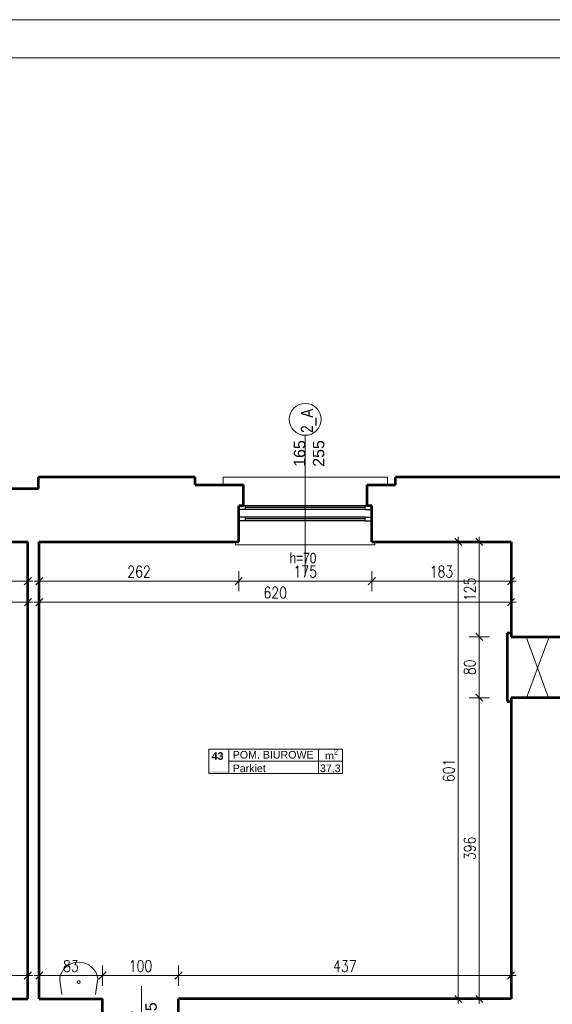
# Model space of a CAD drawing. Header units: millimetres. Extents: x 56977 to 67992, y 30187 to 42235.
# Tile 92 of 130: x 59978 to 60678, y 40940 to 42235. Entities that reach past the tile are written whole.
import ezdxf

# ---------------------------------------------------------------- set-up
doc = ezdxf.new("R2010")
doc.units = ezdxf.units.MM
doc.header["$MEASUREMENT"] = 0
doc.layers.get('0').update_dxf_attribs({"lineweight": 13})
doc.layers.get('DEFPOINTS').update_dxf_attribs({"lineweight": 13})
doc.layers.add('AI-OKNA', color=4, linetype='Continuous')
for name, color, linetype, lineweight in [('AI-OPISY', 3, 'Continuous', 13), ('AI_MURY', 40, 'Continuous', 53), ('AI_WIDOK', 8, 'Continuous', 13), ('Lines', 7, 'Continuous', 13), ('OPISY TABELKI', 30, 'Continuous', 13), ('RAMKA', 1, 'Continuous', 13), ('WODA', 7, 'Continuous', 13), ('wymiary', 8, 'Continuous', 13), ('wymiary II', 8, 'Continuous', 13)]:
    doc.layers.add(name, color=color, linetype=linetype, lineweight=lineweight)
doc.styles.add('GENERATED_STYLE_2', font='txt.shx')
doc.styles.get("Standard").update_dxf_attribs({"font": 'txt.shx'})
doc.styles.add('Style-ROMANS', font='ROMANS.shx')
doc.styles.add('WYMIAROWY-08', font='ROMANS.shx', dxfattribs={"width": 0.8})
doc.dimstyles.new('DYBY', dxfattribs={"dimscale": 100, "dimtxt": 0.15, "dimasz": 0.05, "dimexe": 0.05, "dimexo": 0.1, "dimgap": 0.05, "dimtad": 1, "dimdec": 0, "dimdsep": 46, "dimlunit": 5, "dimtxsty": 'WYMIAROWY-08', "dimblk": 'M_STRZ', "dimcen": 0.1, "dimse1": 1, "dimse2": 1, "dimclrd": 7, "dimclre": 7, "dimclrt": 1, "dimadec": 0, "dimazin": 0, "dimtfac": 1, "dimtdec": 0, "dimtmove": 2, "dimatfit": 3, "dimldrblk": 'M_STRZ', "dimfxl": 0, "dimtolj": 1, "dimarcsym": 0})

# ---------------------------------------------------------------- blocks, each defined once
blk = doc.blocks.new('A$C062C27A1')
at = {"layer": 'WODA'}
for p, q in [((0, 0), (-2.8, 18.8)), ((44, 0), (46.8, 18.8))]:
    blk.add_line(p, q, dxfattribs=at)
at = {"layer": 'WODA', "flags": 128}
for points in [[(44, 0), (47.1, 20.7, 0.865936), (-3, 21.5)], [(-3, 21.5, 0.037015), (-2.8, 18.8)], [(24, 16.5, 1), (20, 16.5, 1), (24, 16.5)]]:
    blk.add_lwpolyline(points, format="xyb", dxfattribs=at)
at = {"layer": 'WODA'}
blk.add_circle((22, 16.5), 2, dxfattribs=at)
blk = doc.blocks.new('M_STRZ')
for p, q in [((0, 2.66), (0, 0)), ((-1.33, 0), (1.33, 0)), ((-0.94, -0.94), (0.94, 0.94)), ((0, 0), (0, -2.66))]:
    blk.add_line(p, q)
blk = doc.blocks.new('*U18')
at = {"layer": 'DEFPOINTS', "color": 0}
for p in [(60003.5, 41548.1), (60265.5, 41548.1), (60265.5, 41496.3)]:
    blk.add_point(p, dxfattribs=at)
at = {"layer": 'wymiary', "color": 7, "lineweight": -2}
blk.add_line((60008.5, 41496.3), (60260.5, 41496.3), dxfattribs=at)
at = {"layer": 'wymiary', "color": 7, "lineweight": -2, "xscale": 5, "yscale": 5, "zscale": 5, "rotation": 180}
blk.add_blockref('M_STRZ', (60003.5, 41496.3), dxfattribs=at)
at = {"layer": 'wymiary', "color": 7, "lineweight": -2, "xscale": 5, "yscale": 5, "zscale": 5}
blk.add_blockref('M_STRZ', (60265.5, 41496.3), dxfattribs=at)
at = {"layer": 'wymiary', "color": 1, "insert": (60134.5, 41508.8), "char_height": 15, "attachment_point": 5, "style": 'WYMIAROWY-08'}
blk.add_mtext('262', dxfattribs=at)
blk = doc.blocks.new('*D1551')
at = {"layer": 'DEFPOINTS'}
for p in [(60003.5, 41548.1), (60265.5, 41548.1), (60265.5, 41496.3), (60118.2, 41483.8)]:
    blk.add_point(p, dxfattribs=at)
at = {"layer": 'wymiary', "color": 7}
blk.add_blockref('*U18', (0, 0), dxfattribs=at)
blk = doc.blocks.new('*U79')
at = {"layer": 'DEFPOINTS', "color": 0}
for p in [(60003.5, 41468.8), (60003.5, 40956.4), (60623.5, 40956.4)]:
    blk.add_point(p, dxfattribs=at)
at = {"layer": 'wymiary', "color": 7, "lineweight": -2}
blk.add_line((60618.5, 41468.8), (60008.5, 41468.8), dxfattribs=at)
at = {"layer": 'wymiary', "color": 7, "lineweight": -2, "xscale": 5, "yscale": 5, "zscale": 5}
for p, rotation in [((60003.5, 41468.8), 180.0000000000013), ((60623.5, 41468.8), 1.358912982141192e-12)]:
    blk.add_blockref('M_STRZ', p, dxfattribs=dict(at, rotation=rotation))
at = {"layer": 'wymiary', "color": 1, "insert": (60313.5, 41481.3), "char_height": 15, "attachment_point": 5, "style": 'WYMIAROWY-08'}
blk.add_mtext('620', dxfattribs=at)
blk = doc.blocks.new('*D1612')
at = {"layer": 'DEFPOINTS'}
for p in [(60003.5, 41468.8), (60329.6, 41456.3), (60003.5, 40956.4), (60623.5, 40956.4)]:
    blk.add_point(p, dxfattribs=at)
at = {"layer": 'wymiary', "color": 7}
blk.add_blockref('*U79', (0, 0), dxfattribs=at)
blk = doc.blocks.new('*U100')
at = {"layer": 'DEFPOINTS', "color": 0}
for p in [(59638.5, 41548.1), (59988.5, 41548.4), (59988.6, 41468.8)]:
    blk.add_point(p, dxfattribs=at)
at = {"layer": 'wymiary', "color": 7, "lineweight": -2}
blk.add_line((59643.6, 41468.5), (59983.6, 41468.8), dxfattribs=at)
at = {"layer": 'wymiary', "color": 7, "lineweight": -2, "zscale": 5}
for p, xscale, yscale, rotation in [((59638.6, 41468.5), 4.999999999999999, 4.999999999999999, 180.0572205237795), ((59988.6, 41468.8), 5, 5, 0.05722052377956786)]:
    blk.add_blockref('M_STRZ', p, dxfattribs=dict(at, xscale=xscale, yscale=yscale, rotation=rotation))
at = {"layer": 'wymiary', "color": 1, "insert": (59813.6, 41481.1), "char_height": 15, "attachment_point": 5, "rotation": 0.0572, "style": 'WYMIAROWY-08'}
blk.add_mtext('350', dxfattribs=at)
blk = doc.blocks.new('*D1633')
at = {"layer": 'DEFPOINTS'}
for p in [(59638.5, 41548.1), (59988.5, 41548.4), (59988.6, 41468.8), (59797.3, 41456.1)]:
    blk.add_point(p, dxfattribs=at)
at = {"layer": 'wymiary', "color": 7}
blk.add_blockref('*U100', (0, 0), dxfattribs=at)
blk = doc.blocks.new('*U589')
at = {"layer": 'DEFPOINTS', "color": 0}
for p in [(59907.5, 41555.1), (59988.5, 41555.1), (59988.5, 41496.3)]:
    blk.add_point(p, dxfattribs=at)
at = {"layer": 'wymiary', "color": 7, "lineweight": -2}
blk.add_line((59912.5, 41496.3), (59983.5, 41496.3), dxfattribs=at)
at = {"layer": 'wymiary', "color": 7, "lineweight": -2, "xscale": 5, "yscale": 5, "zscale": 5, "rotation": 180}
blk.add_blockref('M_STRZ', (59907.5, 41496.3), dxfattribs=at)
at = {"layer": 'wymiary', "color": 7, "lineweight": -2, "xscale": 5, "yscale": 5, "zscale": 5}
blk.add_blockref('M_STRZ', (59988.5, 41496.3), dxfattribs=at)
at = {"layer": 'wymiary', "color": 1, "insert": (59948, 41508.8), "char_height": 15, "attachment_point": 5, "style": 'WYMIAROWY-08'}
blk.add_mtext('81', dxfattribs=at)
blk = doc.blocks.new('*D2122')
at = {"layer": 'DEFPOINTS'}
for p in [(59907.5, 41555.1), (59988.5, 41555.1), (59988.5, 41496.3), (59937.4, 41483.8)]:
    blk.add_point(p, dxfattribs=at)
at = {"layer": 'wymiary', "color": 7}
blk.add_blockref('*U589', (0, 0), dxfattribs=at)
blk = doc.blocks.new('*U590')
at = {"layer": 'DEFPOINTS', "color": 0}
for p in [(60265.5, 41548.1), (60440.5, 41548.1), (60440.5, 41496.3)]:
    blk.add_point(p, dxfattribs=at)
at = {"layer": 'wymiary', "color": 7, "lineweight": -2}
blk.add_line((60270.5, 41496.3), (60435.5, 41496.3), dxfattribs=at)
at = {"layer": 'wymiary', "color": 7, "lineweight": -2, "xscale": 5, "yscale": 5, "zscale": 5, "rotation": 180}
blk.add_blockref('M_STRZ', (60265.5, 41496.3), dxfattribs=at)
at = {"layer": 'wymiary', "color": 7, "lineweight": -2, "xscale": 5, "yscale": 5, "zscale": 5}
blk.add_blockref('M_STRZ', (60440.5, 41496.3), dxfattribs=at)
at = {"layer": 'wymiary', "color": 1, "insert": (60353, 41508.8), "char_height": 15, "attachment_point": 5, "style": 'WYMIAROWY-08'}
blk.add_mtext('175', dxfattribs=at)
blk = doc.blocks.new('*D2123')
at = {"layer": 'DEFPOINTS'}
for p in [(60265.5, 41548.1), (60440.5, 41548.1), (60440.5, 41496.3), (60337.6, 41483.8)]:
    blk.add_point(p, dxfattribs=at)
at = {"layer": 'wymiary', "color": 7}
blk.add_blockref('*U590', (0, 0), dxfattribs=at)
blk = doc.blocks.new('*U591')
at = {"layer": 'DEFPOINTS', "color": 0}
for p in [(60440.5, 41548.1), (60623.5, 41548.1), (60623.5, 41496.3)]:
    blk.add_point(p, dxfattribs=at)
at = {"layer": 'wymiary', "color": 7, "lineweight": -2}
blk.add_line((60445.5, 41496.3), (60618.5, 41496.3), dxfattribs=at)
at = {"layer": 'wymiary', "color": 7, "lineweight": -2, "xscale": 5, "yscale": 5, "zscale": 5, "rotation": 180}
blk.add_blockref('M_STRZ', (60440.5, 41496.3), dxfattribs=at)
at = {"layer": 'wymiary', "color": 7, "lineweight": -2, "xscale": 5, "yscale": 5, "zscale": 5}
blk.add_blockref('M_STRZ', (60623.5, 41496.3), dxfattribs=at)
at = {"layer": 'wymiary', "color": 1, "insert": (60532, 41508.8), "char_height": 15, "attachment_point": 5, "style": 'WYMIAROWY-08'}
blk.add_mtext('183', dxfattribs=at)
blk = doc.blocks.new('*D2124')
at = {"layer": 'DEFPOINTS'}
for p in [(60440.5, 41548.1), (60623.5, 41548.1), (60623.5, 41496.3), (60516.6, 41483.8)]:
    blk.add_point(p, dxfattribs=at)
at = {"layer": 'wymiary', "color": 7}
blk.add_blockref('*U591', (0, 0), dxfattribs=at)
blk = doc.blocks.new('*U619')
at = {"layer": 'DEFPOINTS', "color": 0}
for p in [(59988.5, 40977.8), (59852.4, 40963.1), (59988.5, 40963.1)]:
    blk.add_point(p, dxfattribs=at)
at = {"layer": 'wymiary', "color": 7, "lineweight": -2}
blk.add_line((59857.4, 40977.8), (59983.5, 40977.8), dxfattribs=at)
at = {"layer": 'wymiary', "color": 7, "lineweight": -2, "xscale": 5, "yscale": 5, "zscale": 5, "rotation": 180}
blk.add_blockref('M_STRZ', (59852.4, 40977.8), dxfattribs=at)
at = {"layer": 'wymiary', "color": 7, "lineweight": -2, "xscale": 5, "yscale": 5, "zscale": 5}
blk.add_blockref('M_STRZ', (59988.5, 40977.8), dxfattribs=at)
at = {"layer": 'wymiary', "color": 1, "insert": (59920.5, 40990.3), "char_height": 15, "attachment_point": 5, "style": 'WYMIAROWY-08'}
blk.add_mtext('136', dxfattribs=at)
blk = doc.blocks.new('*D2152')
at = {"layer": 'DEFPOINTS'}
for p in [(59905, 40990.3), (59988.5, 40977.8), (59852.4, 40963.1), (59988.5, 40963.1)]:
    blk.add_point(p, dxfattribs=at)
at = {"layer": 'wymiary', "color": 7}
blk.add_blockref('*U619', (0, 0), dxfattribs=at)
blk = doc.blocks.new('*U620')
at = {"layer": 'DEFPOINTS', "color": 0}
for p in [(60086.5, 40977.8), (60003.5, 40963.1), (60086.5, 40963.1)]:
    blk.add_point(p, dxfattribs=at)
at = {"layer": 'wymiary', "color": 7, "lineweight": -2}
blk.add_line((60008.5, 40977.8), (60081.5, 40977.8), dxfattribs=at)
at = {"layer": 'wymiary', "color": 7, "lineweight": -2, "xscale": 5, "yscale": 5, "zscale": 5, "rotation": 180}
blk.add_blockref('M_STRZ', (60003.5, 40977.8), dxfattribs=at)
at = {"layer": 'wymiary', "color": 7, "lineweight": -2, "xscale": 5, "yscale": 5, "zscale": 5}
blk.add_blockref('M_STRZ', (60086.5, 40977.8), dxfattribs=at)
at = {"layer": 'wymiary', "color": 1, "insert": (60045, 40990.3), "char_height": 15, "attachment_point": 5, "style": 'WYMIAROWY-08'}
blk.add_mtext('83', dxfattribs=at)
blk = doc.blocks.new('*D2153')
at = {"layer": 'DEFPOINTS'}
for p in [(60034.4, 40990.3), (60086.5, 40977.8), (60003.5, 40963.1), (60086.5, 40963.1)]:
    blk.add_point(p, dxfattribs=at)
at = {"layer": 'wymiary', "color": 7}
blk.add_blockref('*U620', (0, 0), dxfattribs=at)
blk = doc.blocks.new('*U621')
at = {"layer": 'DEFPOINTS', "color": 0}
for p in [(60186.5, 40977.8), (60086.5, 40963.1), (60186.5, 40963.1)]:
    blk.add_point(p, dxfattribs=at)
at = {"layer": 'wymiary', "color": 7, "lineweight": -2}
blk.add_line((60091.5, 40977.8), (60181.5, 40977.8), dxfattribs=at)
at = {"layer": 'wymiary', "color": 7, "lineweight": -2, "xscale": 5, "yscale": 5, "zscale": 5, "rotation": 180}
blk.add_blockref('M_STRZ', (60086.5, 40977.8), dxfattribs=at)
at = {"layer": 'wymiary', "color": 7, "lineweight": -2, "xscale": 5, "yscale": 5, "zscale": 5}
blk.add_blockref('M_STRZ', (60186.5, 40977.8), dxfattribs=at)
at = {"layer": 'wymiary', "color": 1, "insert": (60136.5, 40990.3), "char_height": 15, "attachment_point": 5, "style": 'WYMIAROWY-08'}
blk.add_mtext('100', dxfattribs=at)
blk = doc.blocks.new('*D2154')
at = {"layer": 'DEFPOINTS'}
for p in [(60121.1, 40990.3), (60186.5, 40977.8), (60086.5, 40963.1), (60186.5, 40963.1)]:
    blk.add_point(p, dxfattribs=at)
at = {"layer": 'wymiary', "color": 7}
blk.add_blockref('*U621', (0, 0), dxfattribs=at)
blk = doc.blocks.new('*U622')
at = {"layer": 'DEFPOINTS', "color": 0}
for p in [(60623.5, 40977.8), (60186.5, 40963.1), (60623.5, 40963.1)]:
    blk.add_point(p, dxfattribs=at)
at = {"layer": 'wymiary', "color": 7, "lineweight": -2}
blk.add_line((60191.5, 40977.8), (60618.5, 40977.8), dxfattribs=at)
at = {"layer": 'wymiary', "color": 7, "lineweight": -2, "xscale": 5, "yscale": 5, "zscale": 5, "rotation": 180}
blk.add_blockref('M_STRZ', (60186.5, 40977.8), dxfattribs=at)
at = {"layer": 'wymiary', "color": 7, "lineweight": -2, "xscale": 5, "yscale": 5, "zscale": 5}
blk.add_blockref('M_STRZ', (60623.5, 40977.8), dxfattribs=at)
at = {"layer": 'wymiary', "color": 1, "insert": (60405, 40990.3), "char_height": 15, "attachment_point": 5, "style": 'WYMIAROWY-08'}
blk.add_mtext('437', dxfattribs=at)
blk = doc.blocks.new('*D2155')
at = {"layer": 'DEFPOINTS'}
for p in [(60388.7, 40990.3), (60623.5, 40977.8), (60186.5, 40963.1), (60623.5, 40963.1)]:
    blk.add_point(p, dxfattribs=at)
at = {"layer": 'wymiary', "color": 7}
blk.add_blockref('*U622', (0, 0), dxfattribs=at)
blk = doc.blocks.new('*U748')
at = {"layer": 'DEFPOINTS', "color": 0}
for p in [(60613.5, 41548.1), (60581.7, 41423.1), (60613.5, 41423.1)]:
    blk.add_point(p, dxfattribs=at)
at = {"layer": 'wymiary', "color": 7, "lineweight": -2}
blk.add_line((60581.7, 41543.1), (60581.7, 41428.1), dxfattribs=at)
at = {"layer": 'wymiary', "color": 7, "lineweight": -2, "xscale": 5, "yscale": 5, "zscale": 5}
for p, rotation in [((60581.7, 41548.1), 90), ((60581.7, 41423.1), 270)]:
    blk.add_blockref('M_STRZ', p, dxfattribs=dict(at, rotation=rotation))
at = {"layer": 'wymiary', "color": 1, "insert": (60569.2, 41485.6), "char_height": 15, "attachment_point": 5, "rotation": 90, "style": 'WYMIAROWY-08'}
blk.add_mtext('125', dxfattribs=at)
blk = doc.blocks.new('*D2281')
at = {"layer": 'DEFPOINTS'}
for p in [(60613.5, 41548.1), (60594.2, 41501), (60581.7, 41423.1), (60613.5, 41423.1)]:
    blk.add_point(p, dxfattribs=at)
at = {"layer": 'wymiary', "color": 7}
blk.add_blockref('*U748', (0, 0), dxfattribs=at)
blk = doc.blocks.new('*U749')
at = {"layer": 'DEFPOINTS', "color": 0}
for p in [(60613.5, 41423.1), (60581.7, 41343.1), (60613.5, 41343.1)]:
    blk.add_point(p, dxfattribs=at)
at = {"layer": 'wymiary', "color": 7, "lineweight": -2}
blk.add_line((60581.7, 41418.1), (60581.7, 41348.1), dxfattribs=at)
at = {"layer": 'wymiary', "color": 7, "lineweight": -2, "xscale": 5, "yscale": 5, "zscale": 5}
for p, rotation in [((60581.7, 41423.1), 90), ((60581.7, 41343.1), 270)]:
    blk.add_blockref('M_STRZ', p, dxfattribs=dict(at, rotation=rotation))
at = {"layer": 'wymiary', "color": 1, "insert": (60569.2, 41383.1), "char_height": 15, "attachment_point": 5, "rotation": 90, "style": 'WYMIAROWY-08'}
blk.add_mtext('80', dxfattribs=at)
blk = doc.blocks.new('*D2282')
at = {"layer": 'DEFPOINTS'}
for p in [(60613.5, 41423.1), (60594.2, 41393.7), (60581.7, 41343.1), (60613.5, 41343.1)]:
    blk.add_point(p, dxfattribs=at)
at = {"layer": 'wymiary', "color": 7}
blk.add_blockref('*U749', (0, 0), dxfattribs=at)
blk = doc.blocks.new('*U750')
at = {"layer": 'DEFPOINTS', "color": 0}
for p in [(60613.5, 41343.1), (60581.7, 40947.1), (60613.5, 40947.1)]:
    blk.add_point(p, dxfattribs=at)
at = {"layer": 'wymiary', "color": 7, "lineweight": -2}
blk.add_line((60581.7, 41338.1), (60581.7, 40952.1), dxfattribs=at)
at = {"layer": 'wymiary', "color": 7, "lineweight": -2, "xscale": 5, "yscale": 5, "zscale": 5}
for p, rotation in [((60581.7, 41343.1), 90), ((60581.7, 40947.1), 270)]:
    blk.add_blockref('M_STRZ', p, dxfattribs=dict(at, rotation=rotation))
at = {"layer": 'wymiary', "color": 1, "insert": (60569.2, 41145.1), "char_height": 15, "attachment_point": 5, "rotation": 90, "style": 'WYMIAROWY-08'}
blk.add_mtext('396', dxfattribs=at)
blk = doc.blocks.new('*D2283')
at = {"layer": 'DEFPOINTS'}
for p in [(60613.5, 41343.1), (60594.2, 41161.4), (60581.7, 40947.1), (60613.5, 40947.1)]:
    blk.add_point(p, dxfattribs=at)
at = {"layer": 'wymiary', "color": 7}
blk.add_blockref('*U750', (0, 0), dxfattribs=at)
blk = doc.blocks.new('*U1247')
at = {"layer": 'DEFPOINTS', "color": 0}
for p in [(60553.7, 41548.1), (60554.1, 41548.1), (60553.7, 40947.1)]:
    blk.add_point(p, dxfattribs=at)
at = {"layer": 'wymiary II', "color": 7, "lineweight": -2}
blk.add_line((60554.1, 40952.1), (60554.1, 41543.1), dxfattribs=at)
at = {"layer": 'wymiary II', "color": 7, "lineweight": -2, "xscale": 5, "yscale": 5, "zscale": 5}
for p, rotation in [((60554.1, 41548.1), 90), ((60554.1, 40947.1), 270)]:
    blk.add_blockref('M_STRZ', p, dxfattribs=dict(at, rotation=rotation))
at = {"layer": 'wymiary II', "color": 1, "insert": (60541.6, 41247.6), "char_height": 15, "attachment_point": 5, "rotation": 90, "style": 'WYMIAROWY-08'}
blk.add_mtext('601', dxfattribs=at)
blk = doc.blocks.new('*D3076')
at = {"layer": 'DEFPOINTS'}
for p in [(60553.7, 41548.1), (60554.1, 41548.1), (60541.6, 41231.5), (60553.7, 40947.1)]:
    blk.add_point(p, dxfattribs=at)
at = {"layer": 'wymiary II', "color": 7}
blk.add_blockref('*U1247', (0, 0), dxfattribs=at)

msp = doc.modelspace()

# ---------------------------------------------------------------- hatches: boundary and pattern name
at = {"layer": 'OPISY TABELKI', "extrusion": (0, 0, -1)}
msp.add_hatch(color=256, dxfattribs=at).paths.add_polyline_path([(-60252.7, 41243.4), (-60252.7, 41246.3), (-60226.3, 41246.3), (-60226.3, 41243.4)], flags=16)

# ---------------------------------------------------------------- linework, layer by layer
at = {"layer": 'AI-OKNA'}
for p, q in [((60274.3, 41595.6), (60271.8, 41595.6)), ((60274.3, 41590.6), (60274.3, 41595.6)), ((60431.8, 41595.6), (60274.3, 41595.6)), ((60431.8, 41590.6), (60431.8, 41595.6)), ((60431.8, 41595.6), (60434.3, 41595.6)), ((60274.3, 41590.6), (60265.5, 41590.6)), ((60431.8, 41593.1), (60274.3, 41593.1)), ((60431.8, 41590.6), (60274.3, 41590.6)), ((60431.8, 41590.6), (60440.5, 41590.6)), ((60274.3, 41580.6), (60265.5, 41580.6)), ((60274.3, 41575.6), (60265.5, 41575.6)), ((60274.3, 41575.6), (60274.3, 41580.6)), ((60431.8, 41580.6), (60274.3, 41580.6)), ((60431.8, 41578.1), (60274.3, 41578.1)), ((60431.8, 41575.6), (60274.3, 41575.6)), ((60431.8, 41580.6), (60440.5, 41580.6)), ((60431.8, 41575.6), (60431.8, 41580.6)), ((60431.8, 41575.6), (60440.5, 41575.6))]:
    msp.add_line(p, q, dxfattribs=at)
at = {"layer": 'AI-OPISY'}
for p, q in [((60353, 41688.1), (60353, 41503)), ((60137.7, 40829.1), (60137.7, 40964))]:
    msp.add_line(p, q, dxfattribs=at)
msp.add_circle((60353, 41709.1), 21, dxfattribs=at)
at = {"layer": 'AI_MURY'}
for p, q in [((60208.5, 41633.1), (60002.5, 41633.1)), ((60002.5, 41618.1), (60002.5, 41633.1)), ((60208.5, 41623.1), (60208.5, 41633.1)), ((60208.5, 41623.1), (60271.8, 41623.1)), ((60271.8, 41595.6), (60271.8, 41623.1)), ((60434.3, 41595.6), (60434.3, 41623.1)), ((60434.3, 41623.1), (60471.5, 41623.1)), ((60703.5, 41633.1), (60471.5, 41633.1)), ((60471.5, 41623.1), (60471.5, 41633.1)), ((59901.3, 41618.1), (60002.5, 41618.1)), ((60271.8, 41595.6), (60265.5, 41595.6)), ((60265.5, 41548.1), (60265.5, 41595.6)), ((60440.5, 41595.6), (60434.3, 41595.6)), ((60440.5, 41548.1), (60440.5, 41595.6)), ((59907.5, 41548.1), (59988.5, 41548.1)), ((59988.5, 41043.1), (59988.5, 41548.1)), ((60003.5, 41043.1), (60003.5, 41548.1)), ((60003.5, 41548.1), (60265.5, 41548.1)), ((60440.5, 41548.1), (60623.5, 41548.1)), ((60623.5, 41548.1), (60623.5, 41423.1)), ((60623.5, 41548.1), (60623.5, 41423.1)), ((60623.5, 41428.1), (60618.5, 41428.1)), ((60618.5, 41428.1), (60618.5, 41343.1)), ((60623.5, 41423.1), (60688.5, 41423.1)), ((60618.5, 41343.1), (60618.5, 41338.1)), ((60618.5, 41338.1), (60623.5, 41338.1)), ((60623.5, 41343.1), (60623.5, 40947.1)), ((60688.5, 41343.1), (60623.5, 41343.1)), ((59988.5, 40947.1), (59988.5, 41043.1)), ((60003.5, 40947.1), (60003.5, 41043.1)), ((59852.4, 40947.1), (59988.5, 40947.1)), ((60003.5, 40947.1), (60086.5, 40947.1)), ((60086.5, 40905.1), (60086.5, 40947.1)), ((60623.5, 40947.1), (60186.5, 40947.1)), ((60186.5, 40905.1), (60186.5, 40947.1))]:
    msp.add_line(p, q, dxfattribs=at)
at = {"layer": 'AI_WIDOK', "color": 251, "linetype": 'Continuous'}
for p, q in [((60460.9, 41633.1), (60245.1, 41633.1)), ((60444.5, 41544.1), (60261.5, 41544.1))]:
    msp.add_line(p, q, dxfattribs=at)
at = {"layer": 'AI_WIDOK'}
for p, q in [((60643.4, 41423.1), (60672.6, 41343.1)), ((60673.5, 41423.1), (60643.7, 41343.1))]:
    msp.add_line(p, q, dxfattribs=at)
at = {"layer": 'Lines', "color": 251, "linetype": 'Continuous'}
for p, q in [((60245.1, 41633.1), (60245.1, 41623.1)), ((60460.9, 41633.1), (60460.9, 41623.1)), ((60261.5, 41548.1), (60261.5, 41544.1)), ((60444.5, 41548.1), (60444.5, 41544.1))]:
    msp.add_line(p, q, dxfattribs=at)
at = {"layer": 'OPISY TABELKI'}
for p, q in [((60226.3, 41275.6), (60402, 41275.6)), ((60226.3, 41275.6), (60226.3, 41243.4)), ((60252.7, 41275.6), (60252.7, 41243.4)), ((60370.3, 41275.6), (60370.3, 41243.4)), ((60402, 41275.6), (60402, 41243.4)), ((60252.7, 41259.5), (60402, 41259.5)), ((60226.3, 41243.4), (60402, 41243.4))]:
    msp.add_line(p, q, dxfattribs=at)
at = {"layer": 'RAMKA', "color": 1, "linetype": 'Continuous'}
for p, q in [((67992, 42234.6), (57375.4, 42234.6)), ((67942, 42184.6), (57625.4, 42184.6))]:
    msp.add_line(p, q, dxfattribs=at)

# ---------------------------------------------------------------- block references
at = {"layer": 'AI_WIDOK'}
msp.add_blockref('A$C062C27A1', (60033.3, 40952.7), dxfattribs=at)

# ---------------------------------------------------------------- texts
at = {"layer": 'AI-OPISY', "insert": (60367.9, 41691.3), "char_height": 16, "width": 20.64, "attachment_point": 7, "rotation": 90, "style": 'WYMIAROWY-08'}
msp.add_mtext('\\fArial|b0|i0|c238|p39;2_A', dxfattribs=at)
at = {"layer": 'AI-OPISY', "char_height": 15, "width": 45.29, "rotation": 90}
for s, insert, attachment_point in [('\\fArial|b0|i0|c238|p39;165\\P255', (60378.2, 41664.2), 8), ('\\fArial|b0|i0|c238|p39;90\\P215', (60117.8, 40907.7), 1)]:
    msp.add_mtext(s, dxfattribs=dict(at, insert=insert, attachment_point=attachment_point))
at = {"layer": 'AI-OPISY', "insert": (60332.4, 41519.5), "char_height": 14, "attachment_point": 7, "line_spacing_factor": 0.722892, "style": 'WYMIAROWY-08'}
msp.add_mtext('\\fArial|b0|i0|c238|p39;h=70', dxfattribs=at)
at = {"layer": 'OPISY TABELKI', "color": 7, "char_height": 10, "width": 168.659, "attachment_point": 1, "style": 'GENERATED_STYLE_2'}
for s, insert in [('\\fArial|b1|i0|c238|p39;43', (60230, 41271.5)), ('\\fArial|b0|i0|c238|p39;POM. BIUROWE       ', (60257.7, 41273.1)), ('\\A1;\\fArial|b0|i0|c238|p39;m\\H7.000000;\\S2^  ;', (60379, 41275.4)), ('\\fArial|b0|i0|c238|p39;Parkiet          ', (60257.7, 41255.3)), ('\\fArial|b0|i0|c238|p39;37,3         ', (60372.3, 41255.3))]:
    msp.add_mtext(s, dxfattribs=dict(at, insert=insert))

# ---------------------------------------------------------------- dimensions: what is measured, and where the dimension line sits
at = {"layer": 'wymiary', "color": 7}
for base, p1, p2, angle, picture, middle in [((59988.6, 41468.8), (59638.5, 41548.1), (59988.5, 41548.4), 0.0572, '*D1633', (59797.3, 41456.1)), ((60440.5, 41496.3), (60265.5, 41548.1), (60440.5, 41548.1), 0, '*D2123', (60337.6, 41483.8)), ((60581.7, 41423.1), (60613.5, 41548.1), (60613.5, 41423.1), 270, '*D2281', (60594.2, 41501)), ((60003.5, 41468.8), (60623.5, 40956.4), (60003.5, 40956.4), 180, '*D1612', (60329.6, 41456.3)), ((60581.7, 41343.1), (60613.5, 41423.1), (60613.5, 41343.1), 270, '*D2282', (60594.2, 41393.7)), ((60581.7, 40947.1), (60613.5, 41343.1), (60613.5, 40947.1), 270, '*D2283', (60594.2, 41161.4)), ((60186.5, 40977.8), (60086.5, 40963.1), (60186.5, 40963.1), 0, '*D2154', (60121.1, 40990.3))]:
    dim = msp.add_linear_dim(base=base, p1=p1, p2=p2, angle=angle, dimstyle='DYBY', override={"dimtad": 0, "dimtxsty": 'Style-ROMANS', "dimcen": 0.001, "dimclrd": 0, "dimclre": 0}, dxfattribs=at)
    dim.commit()
    dim.dimension.update_dxf_attribs({"geometry": picture, "text_midpoint": middle, "dimtype": 128})
for base, p1, p2, picture, middle in [((59988.5, 41496.3), (59907.5, 41555.1), (59988.5, 41555.1), '*D2122', (59937.4, 41483.8)), ((60265.5, 41496.3), (60003.5, 41548.1), (60265.5, 41548.1), '*D1551', (60118.2, 41483.8)), ((60623.5, 41496.3), (60440.5, 41548.1), (60623.5, 41548.1), '*D2124', (60516.6, 41483.8)), ((59988.5, 40977.8), (59852.4, 40963.1), (59988.5, 40963.1), '*D2152', (59905, 40990.3)), ((60086.5, 40977.8), (60003.5, 40963.1), (60086.5, 40963.1), '*D2153', (60034.4, 40990.3)), ((60623.5, 40977.8), (60186.5, 40963.1), (60623.5, 40963.1), '*D2155', (60388.7, 40990.3))]:
    dim = msp.add_linear_dim(base=base, p1=p1, p2=p2, dimstyle='DYBY', override={"dimtad": 0, "dimtxsty": 'Style-ROMANS', "dimcen": 0.001, "dimclrd": 0, "dimclre": 0}, dxfattribs=at)
    dim.commit()
    dim.dimension.update_dxf_attribs({"geometry": picture, "text_midpoint": middle, "dimtype": 128})
at = {"layer": 'wymiary II', "color": 7}
dim = msp.add_linear_dim(base=(60554.1, 41548.1), p1=(60553.7, 40947.1), p2=(60553.7, 41548.1), angle=90, dimstyle='DYBY', override={"dimtad": 0, "dimtxsty": 'Style-ROMANS', "dimcen": 0.001, "dimclrd": 0, "dimclre": 0}, dxfattribs=at)
dim.commit()
dim.dimension.update_dxf_attribs({"geometry": '*D3076', "text_midpoint": (60541.6, 41231.5), "dimtype": 128})

doc.saveas('drawing.dxf')
